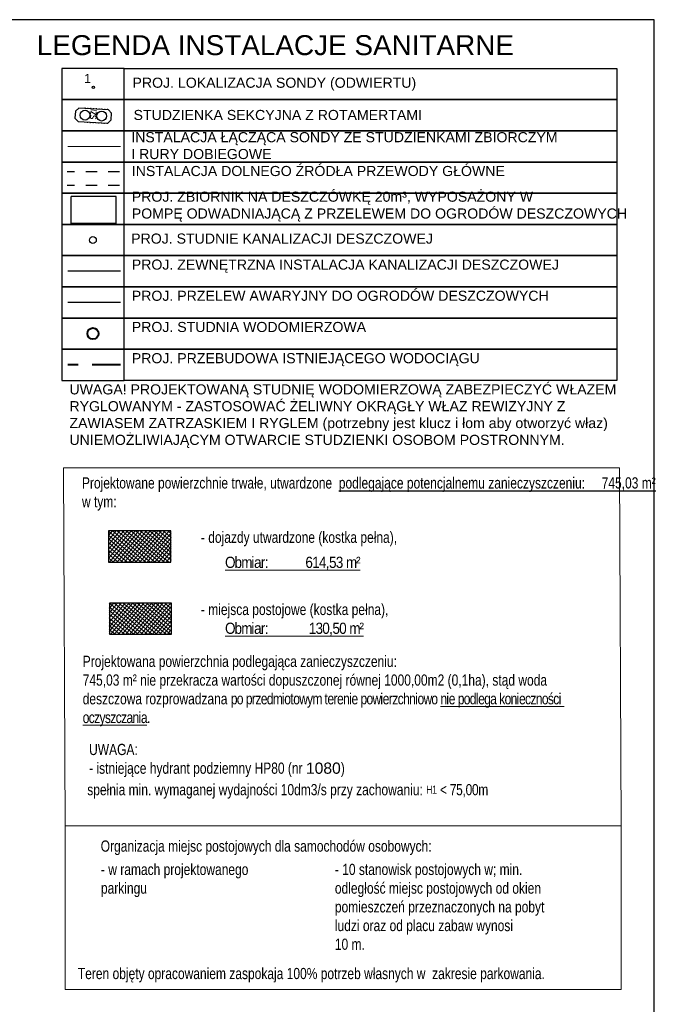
# Model space of a CAD drawing. Extents: x 40810 to 6568062, y -66833 to 5647073.
# Tile 35 of 35: x 6568005 to 6568062, y 5646986 to 5647073. Entities that reach past the tile are written whole.
import ezdxf

# ---------------------------------------------------------------- set-up
doc = ezdxf.new("R2010")
doc.units = 0
doc.header["$MEASUREMENT"] = 0
for name, pattern in [('1019-osie$0$1013-TK-osie$0$CONTINUOUS', [0]), ('2_OTKC', [1.5, 1, -0.5]), ('DASHED2', [0.375, 0.25, -0.125]), ('PRZER1-1', [2, 1, -1])]:
    doc.linetypes.add(name, pattern=pattern)
for name, color, linetype, lineweight in [('_Eko_deszczowka', 94, 'CONTINUOUS', 30), ('_EKO_DŹ_odwierty', 4, 'CONTINUOUS', 25), ('_EKO_DŹ_odwierty_OPIS', 3, 'CONTINUOUS', 15), ('_EKO_DŹ_powrót', 5, 'PRZER1-1', 30), ('_EKO_DŹ_poziomy', 3, 'CONTINUOUS', 20), ('_EKO_DŹ_zasilanie', 1, 'PRZER1-1', 30), ('_EKO_DŻ_studnia', 4, 'CONTINUOUS', 30), ('_S_EKO_WODA', 142, 'DASHED2', 40), ('A_l.wypełnien', 253, 'CONTINUOUS', 9), ('OTK_L_2', 7, '2_OTKC', 13), ('RAMKA', 2, 'CONTINUOUS', 20), ('wymiarowanie', 176, 'CONTINUOUS', 9)]:
    doc.layers.add(name, color=color, linetype=linetype, lineweight=lineweight)
for name, color, linetype in [('_koncepcja', 2, '1019-osie$0$1013-TK-osie$0$CONTINUOUS'), ('D-opis', 104, 'CONTINUOUS'), ('OPISY', 6, 'CONTINUOUS')]:
    doc.layers.add(name, color=color, linetype=linetype)
doc.layers.add('a3', color=3, linetype='CONTINUOUS', lineweight=30, plot=False)
doc.styles.add('1-100', font='simplex.shx', dxfattribs={"width": 0.8, "height": 15})
doc.styles.add('Arial_1', font='arial.ttf')
doc.styles.add('Arial_Normalny_20', font='arial.ttf', dxfattribs={"height": 20})
doc.styles.add('WYMIAR', font='simplex.shx', dxfattribs={"width": 0.7, "oblique": 2, "height": 0.5})

msp = doc.modelspace()

# ---------------------------------------------------------------- hatches: boundary and pattern name
at = {"layer": 'A_l.wypełnien', "linetype": 'ByBlock', "true_color": 0x636466}
h = msp.add_hatch(dxfattribs=at)
h.set_pattern_fill('ANSI37', color=251, scale=2.084269, angle=5.68029, style=0)
h.set_pattern_definition([(50.68029132, (6499271.37136, 5588282.03847), (-0.2015546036, 0.1650863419), []), (140.68029132, (6499271.37136, 5588282.03847), (-0.1650863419, -0.2015546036), [])])
h.paths.add_polyline_path([(6568018.571, 5647021.497), (6568013.012, 5647021.497), (6568013.012, 5647018.717), (6568018.571, 5647018.717)])
at = {"layer": 'OTK_L_2', "linetype": 'ByBlock', "true_color": 0xc7c8ca}
h = msp.add_hatch(dxfattribs=at)
h.set_pattern_fill('ANSI37', color=9, scale=2.084269, angle=5.68029)
h.set_pattern_definition([(50.68029132, (6499271.33083, 5588285.70054), (-0.2015546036, 0.1650863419), []), (140.68029132, (6499271.33083, 5588285.70054), (-0.1650863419, -0.2015546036), [])])
h.paths.add_polyline_path([(6568018.531, 5647027.939), (6568012.971, 5647027.939), (6568012.971, 5647025.159), (6568018.531, 5647025.159)])

# ---------------------------------------------------------------- linework, layer by layer
at = {"layer": '_Eko_deszczowka', "linetype": 'Continuous'}
for p, q in [((6568009.619, 5647055.339), (6568009.625, 5647057.739)), ((6568013.625, 5647057.73), (6568009.625, 5647057.739)), ((6568013.619, 5647055.33), (6568013.625, 5647057.73)), ((6568013.619, 5647055.33), (6568009.619, 5647055.339)), ((6568014.001, 5647051.073), (6568009.326, 5647051.073))]:
    msp.add_line(p, q, dxfattribs=at)
at = {"layer": '_Eko_deszczowka', "color": 98, "linetype": 'Continuous'}
msp.add_line((6568014.001, 5647048.293), (6568009.326, 5647048.293), dxfattribs=at)
at = {"layer": '_Eko_deszczowka', "linetype": 'Continuous'}
msp.add_circle((6568011.558, 5647053.853), 0.3, dxfattribs=at)
at = {"layer": '_EKO_DŹ_odwierty'}
msp.add_circle((6568011.599, 5647067.451), 0.108, dxfattribs=at)
at = {"layer": '_EKO_DŹ_powrót'}
msp.add_line((6568013.923, 5647058.713), (6568009.253, 5647058.713), dxfattribs=at)
at = {"layer": '_EKO_DŹ_poziomy'}
for p, q in [((6568010.866, 5647065.651), (6568010.862, 5647065.579)), ((6568011.115, 5647065.638), (6568011.111, 5647065.566)), ((6568011.365, 5647065.624), (6568011.361, 5647065.553)), ((6568011.614, 5647065.611), (6568011.611, 5647065.539)), ((6568011.864, 5647065.597), (6568011.86, 5647065.526)), ((6568012.114, 5647065.584), (6568012.11, 5647065.512)), ((6568012.363, 5647065.57), (6568012.36, 5647065.499)), ((6568012.613, 5647065.557), (6568012.609, 5647065.485)), ((6568012.863, 5647065.543), (6568012.859, 5647065.472)), ((6568011.074, 5647064.366), (6568011.07, 5647064.295)), ((6568011.32, 5647064.281), (6568011.324, 5647064.353)), ((6568011.573, 5647064.339), (6568011.57, 5647064.268)), ((6568011.819, 5647064.254), (6568011.823, 5647064.326)), ((6568012.073, 5647064.312), (6568012.069, 5647064.241)), ((6568012.318, 5647064.227), (6568012.322, 5647064.299)), ((6568012.572, 5647064.285), (6568012.568, 5647064.214)), ((6568012.818, 5647064.2), (6568012.822, 5647064.272)), ((6568014.001, 5647062.192), (6568009.326, 5647062.192))]:
    msp.add_line(p, q, dxfattribs=at)
at = {"layer": '_EKO_DŹ_zasilanie'}
msp.add_line((6568013.923, 5647059.939), (6568009.253, 5647059.939), dxfattribs=at)
at = {"layer": '_EKO_DŻ_studnia'}
for p, q in [((6568009.991, 5647065.326), (6568009.958, 5647064.727)), ((6568010.306, 5647065.609), (6568009.991, 5647065.326)), ((6568012.942, 5647065.467), (6568010.306, 5647065.609)), ((6568012.942, 5647065.467), (6568013.226, 5647065.152)), ((6568010.242, 5647064.411), (6568009.958, 5647064.727)), ((6568010.242, 5647064.411), (6568012.878, 5647064.269)), ((6568012.878, 5647064.269), (6568013.193, 5647064.552)), ((6568013.193, 5647064.552), (6568013.226, 5647065.152))]:
    msp.add_line(p, q, dxfattribs=at)
for centre in [(6568010.853, 5647064.979), (6568012.331, 5647064.899)]:
    msp.add_circle(centre, 0.44, dxfattribs=at)
at = {"layer": '_S_EKO_WODA', "ltscale": 10}
msp.add_line((6568014.001, 5647042.734), (6568009.326, 5647042.734), dxfattribs=at)
at = {"layer": '_S_EKO_WODA', "linetype": 'Continuous'}
msp.add_circle((6568011.558, 5647045.514), 0.5, dxfattribs=at)
at = {"layer": 'a3'}
msp.add_lwpolyline([(6567721.593, 5647073.487), (6567721.593, 5646924.987), (6568061.593, 5646924.987), (6568061.593, 5647073.487), (6567721.593, 5647073.487)], dxfattribs=at)
at = {"layer": 'D-opis', "color": 7, "linetype": 'ByBlock'}
for points in [[(6568014.337, 5647069.142), (6568008.778, 5647069.142), (6568008.778, 5647066.362), (6568014.337, 5647066.362)], [(6568058.258, 5647066.362), (6568014.337, 5647066.362), (6568014.337, 5647069.142), (6568058.258, 5647069.142)], [(6568014.337, 5647066.362), (6568008.778, 5647066.362), (6568008.778, 5647063.582), (6568014.337, 5647063.582)], [(6568058.258, 5647063.582), (6568014.337, 5647063.582), (6568014.337, 5647066.362), (6568058.258, 5647066.362)], [(6568014.337, 5647063.582), (6568008.778, 5647063.582), (6568008.778, 5647060.802), (6568014.337, 5647060.802)], [(6568058.258, 5647060.802), (6568014.337, 5647060.802), (6568014.337, 5647063.582), (6568058.258, 5647063.582)], [(6568014.337, 5647060.802), (6568008.778, 5647060.802), (6568008.778, 5647058.023), (6568014.337, 5647058.023)], [(6568058.258, 5647058.023), (6568014.337, 5647058.023), (6568014.337, 5647060.802), (6568058.258, 5647060.802)], [(6568014.337, 5647058.023), (6568008.778, 5647058.023), (6568008.778, 5647055.243), (6568014.337, 5647055.243)], [(6568058.258, 5647055.243), (6568014.337, 5647055.243), (6568014.337, 5647058.023), (6568058.258, 5647058.023)], [(6568014.337, 5647055.243), (6568008.778, 5647055.243), (6568008.778, 5647052.463), (6568014.337, 5647052.463)], [(6568058.258, 5647052.463), (6568014.337, 5647052.463), (6568014.337, 5647055.243), (6568058.258, 5647055.243)], [(6568014.337, 5647052.463), (6568008.778, 5647052.463), (6568008.778, 5647049.683), (6568014.337, 5647049.683)], [(6568058.258, 5647049.683), (6568014.337, 5647049.683), (6568014.337, 5647052.463), (6568058.258, 5647052.463)], [(6568014.337, 5647049.683), (6568008.778, 5647049.683), (6568008.778, 5647046.903), (6568014.337, 5647046.903)], [(6568058.258, 5647046.903), (6568014.337, 5647046.903), (6568014.337, 5647049.683), (6568058.258, 5647049.683)], [(6568014.337, 5647046.903), (6568008.778, 5647046.903), (6568008.778, 5647044.124), (6568014.337, 5647044.124)], [(6568058.258, 5647044.124), (6568014.337, 5647044.124), (6568014.337, 5647046.903), (6568058.258, 5647046.903)], [(6568014.337, 5647044.124), (6568008.778, 5647044.124), (6568008.778, 5647041.344), (6568014.337, 5647041.344)], [(6568058.258, 5647041.344), (6568014.337, 5647041.344), (6568014.337, 5647044.124), (6568058.258, 5647044.124)]]:
    msp.add_lwpolyline(points, close=True, dxfattribs=at)
at = {"layer": 'D-opis', "color": 7, "linetype": 'ByBlock', "elevation": 0.087}
for points in [[(6568018.49, 5647027.939), (6568012.942, 5647027.939), (6568012.942, 5647025.159), (6568018.49, 5647025.159)], [(6568018.571, 5647021.497), (6568013.023, 5647021.497), (6568013.023, 5647018.717), (6568018.571, 5647018.717)]]:
    msp.add_lwpolyline(points, close=True, dxfattribs=at)
at = {"layer": 'wymiarowanie', "color": 7}
for points in [[(6568008.947, 5647033.547), (6568058.485, 5647033.547), (6568058.625, 5647001.64), (6568009.086, 5647001.64)], [(6568009.086, 5646987.076), (6568058.625, 5646987.076), (6568058.625, 5647001.64), (6568009.086, 5647001.64)]]:
    msp.add_lwpolyline(points, close=True, dxfattribs=at)

# ---------------------------------------------------------------- texts
at = {"layer": '_EKO_DŹ_odwierty_OPIS', "color": 3, "insert": (6568010.761, 5647068.641), "char_height": 0.8, "width": 1.70754, "attachment_point": 1, "rotation": 0.65934, "style": 'Arial_1'}
msp.add_mtext('1', dxfattribs=at)
at = {"layer": '_EKO_DŻ_studnia', "insert": (6568011.324, 5647064.619), "char_height": 0.5, "width": 1.70754, "attachment_point": 1, "rotation": 86.91228, "style": 'WYMIAR'}
msp.add_mtext('SZI', dxfattribs=at)
at = {"layer": '_koncepcja', "color": 7, "ltscale": 0.2, "char_height": 1, "width": 51.20545, "attachment_point": 1, "style": '1-100'}
for s, insert in [('\\fCentury Gothic|b0|i0|c238|p0;Projektowane powierzchnie trwałe, utwardzone  \\Lpodlegające potencjalnemu zanieczyszczeniu:     745,03 m² \\lw tym:', (6568010.578, 5647032.71)), ('{\\fCentury Gothic|b0|i0|c238|p0;Organizacja miejsc postojowych dla samochodów osobowych:}', (6568012.25, 5647000.347))]:
    msp.add_mtext(s, dxfattribs=dict(at, insert=insert))
at = {"layer": 'D-opis', "color": 7, "style": 'Arial_Normalny_20'}
msp.add_text('LEGENDA INSTALACJE SANITARNE', height=1.77906, dxfattribs=at).set_placement((6568006.553, 5647070.329))
at = {"layer": 'D-opis', "color": 7, "char_height": 0.9, "width": 49.56708, "attachment_point": 1, "style": 'Arial_Normalny_20'}
for s, insert in [('PROJ. LOKALIZACJA SONDY (ODWIERTU)', (6568015.084, 5647068.321)), ('STUDZIENKA SEKCYJNA Z ROTAMERTAMI', (6568015.18, 5647065.447)), ('INSTALACJA ŁĄCZĄCA SONDY ZE STUDZIENKAMI ZBIORCZYM\\PI RURY DOBIEGOWE', (6568014.973, 5647063.467)), ('INSTALACJA DOLNEGO ŹRÓDŁA PRZEWODY GŁÓWNE', (6568015.023, 5647060.454)), ('PROJ. ZBIORNIK NA DESZCZÓWKĘ 20m³, WYPOSAŻONY W\\PPOMPĘ ODWADNIAJĄCĄ Z PRZELEWEM DO OGRODÓW DESZCZOWYCH', (6568015.023, 5647058.166)), ('PROJ. STUDNIE KANALIZACJI DESZCZOWEJ', (6568014.967, 5647054.433)), ('PROJ. ZEWNĘTRZNA INSTALACJA KANALIZACJI DESZCZOWEJ', (6568015.023, 5647052.114)), ('PROJ. PRZELEW AWARYJNY DO OGRODÓW DESZCZOWYCH', (6568015.023, 5647049.335)), ('PROJ. STUDNIA WODOMIERZOWA', (6568015.023, 5647046.555)), ('PROJ. PRZEBUDOWA ISTNIEJĄCEGO WODOCIĄGU', (6568015.023, 5647043.775))]:
    msp.add_mtext(s, dxfattribs=dict(at, insert=insert))
at = {"layer": 'D-opis', "color": 1, "insert": (6568009.463, 5647040.995), "char_height": 0.9, "width": 49.56708, "attachment_point": 1, "style": 'Arial_Normalny_20'}
msp.add_mtext('UWAGA! PROJEKTOWANĄ STUDNIĘ WODOMIERZOWĄ ZABEZPIECZYĆ WŁAZEM RYGLOWANYM - ZASTOSOWAĆ ŻELIWNY OKRĄGŁY WŁAZ REWIZYJNY Z ZAWIASEM ZATRZASKIEM I RYGLEM (potrzebny jest klucz i łom aby otworzyć właz) UNIEMOŻLIWIAJĄCYM OTWARCIE STUDZIENKI OSOBOM POSTRONNYM.', dxfattribs=at)
at = {"layer": 'OPISY', "color": 7, "lineweight": 13, "char_height": 1, "attachment_point": 1, "style": '1-100'}
for s, insert, width in [('{\\fCentury Gothic|b0|i0|c238|p0;- dojazdy utwardzone (kostka pełna), }', (6568021.183, 5647027.866), 51.20545), ('{\\fCentury Gothic|b0|i0|c238|p0;\\L\\W0.9;\\T0.9;Obmiar:           614,53 m²}', (6568023.332, 5647025.632), 51.20545), ('{\\fCentury Gothic|b0|i0|c238|p0;- miejsca postojowe (kostka pełna), }', (6568021.183, 5647021.434), 51.20545), ('{\\fCentury Gothic|b0|i0|c238|p0;\\L\\W0.9;\\T0.9;Obmiar:            130,50 m²}', (6568023.332, 5647019.757), 51.20545), ('\\fCentury Gothic|b0|i0|c238|p0;Projektowana powierzchnia podlegająca zanieczyszczeniu:\\P745,03 m² nie przekracza wartości dopuszczonej równej 1000,00m2 (0,1ha), stąd woda deszczowa rozprowadzana \\T0.9;po przedmiotowym terenie powierzchniowo \\Lnie podlega konieczności  oczyszczania\\l.', (6568010.645, 5647016.81), 45.60924), ('{\\fCentury Gothic|b0|i0|c238|p0;- w ramach projektowanego \\Pparkingu }', (6568012.272, 5646998.269, 0.087), 51.20545), ('{\\fCentury Gothic|b0|i0|c238|p0;- 10 stanowisk postojowych w; min. \\Podległość miejsc postojowych od okien \\Ppomieszczeń przeznaczonych na pobyt \\Pludzi oraz od placu zabaw wynosi \\P10 m.}', (6568033.121, 5646998.269, 0.087), 51.20545), ('\\fCentury Gothic|b0|i0|c238|p0;Teren objęty opracowaniem zaspokaja 100% potrzeb własnych w  zakresie parkowania.', (6568010.215, 5646988.993), 51.20545)]:
    msp.add_mtext(s, dxfattribs=dict(at, insert=insert, width=width))
at = {"layer": 'RAMKA', "color": 7, "linetype": 'Continuous', "char_height": 1, "width": 51.20545, "attachment_point": 1, "style": '1-100'}
for s, insert in [('{\\fCentury Gothic|b0|i0|c238|p0;UWAGA:\\P- istniejące hydrant podziemny HP80 (nr \\fArial|b0|i0|c0|p0;\\Q0.1;\\W1;1080\\fCentury Gothic|b0|i0|c238|p0;\\Q0;\\W0.8;)}', (6568011.215, 5647008.958)), ('\\fCentury Gothic|b0|i0|c238|p0;\\A1;spełnia min. wymaganej wydajności 10dm3/s przy zachowaniu: \\H0.7273x;\\T0.95;H1\\H1.374948x; < 75,00m', (6568011.052, 5647005.376))]:
    msp.add_mtext(s, dxfattribs=dict(at, insert=insert))

doc.saveas('drawing.dxf')
